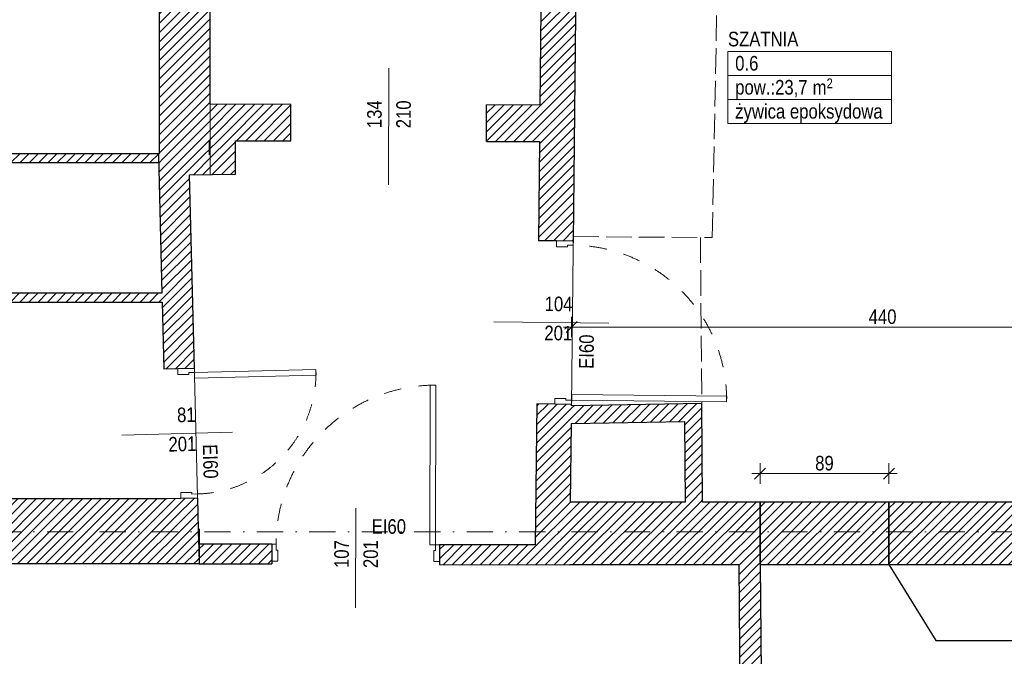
# Model space of a CAD drawing. Header units: millimetres. Extents: x 172139 to 266886, y 95607 to 138225.
# Tile 46 of 71: x 204008 to 210768, y 114518 to 118887. Entities that reach past the tile are written whole.
import ezdxf
from ezdxf.enums import TextEntityAlignment as Align

# ---------------------------------------------------------------- set-up
doc = ezdxf.new("R2010")
doc.units = ezdxf.units.MM
doc.header["$MEASUREMENT"] = 0
for name, pattern in [('Krawędzie ukryte', [225, 175, -50]), ('Kropki i Kreski', [360, 180, -90, 0, -90]), ('Przerywana', [240, 120, -120]), ('Wipeout_Contour', [1000, 0, -1000])]:
    doc.linetypes.add(name, pattern=pattern)
for name, color, linetype in [('Drzwi ArchiCAD', 7, 'Continuous'), ('Konstrukcja - Siatki mod', 7, 'Continuous'), ('KR_INW', 7, 'Continuous'), ('NAPIS_SODON', 7, 'Continuous'), ('PRZEBUDOWA_POSTAWIENIA_OPISY', 7, 'Continuous'), ('ROZBUDOWA_NOWE_DZIAŁOWE', 7, 'Continuous'), ('STREFA_NOWE_POM', 7, 'Continuous'), ('Znaczniki drzwi ArchiCADa', 7, 'Continuous')]:
    doc.layers.add(name, color=color, linetype=linetype)
for name, color, linetype, lineweight in [('Drzwi ArchiCAD_Nr_pióra__1', 7, 'Continuous', 13), ('Drzwi ArchiCAD_Nr_pióra__27', 7, 'Continuous', 25), ('KR_INW_Nr_pióra__1', 7, 'Continuous', 13), ('KR_INW_Nr_pióra__101', 252, 'Continuous', 5), ('KR_INW_Nr_pióra__27', 7, 'Continuous', 25), ('Metryczki pomieszczeń ArchiCADa_Nr_pióra__1', 7, 'Continuous', 13), ('NAPIS_SODON_Nr_pióra__121', 255, 'Continuous', 0), ('PRZEBUDOWA_POSTAWIENIA_OPISY_Nr_pióra__1', 7, 'Continuous', 13), ('ROZBUDOWA_NOWE_DZIAŁOWE_Nr_pióra__27', 7, 'Continuous', 25), ('STREFA_NOWE_POM_Nr_pióra__121', 255, 'Continuous', 0), ('Znaczniki drzwi ArchiCADa_Nr_pióra__7', 7, 'Continuous', 13)]:
    doc.layers.add(name, color=color, linetype=linetype, lineweight=lineweight)
for name, color, linetype, lineweight, true_color in [('Konstrukcja - Siatki mod_Nr_pióra__48', 7, 'Continuous', 15, 0xa80f02), ('PRZEBUDOWA_POSTAWIENIA_OPISY_Nr_pióra__4', 7, 'Continuous', 13, 0x029e21), ('ROZBUDOWA_NOWE_DZIAŁOWE_Nr_pióra__24', 7, 'Continuous', 15, 0x029e21), ('Znaczniki drzwi ArchiCADa_Nr_pióra__20', 7, 'Continuous', 13, 0xb00000)]:
    doc.layers.add(name, color=color, linetype=linetype, lineweight=lineweight, true_color=true_color)
doc.styles.add('GENERATED_STYLE_1', font='ARIALN.TTF')
doc.styles.add('GENERATED_STYLE_2', font='ARIALN.TTF')
doc.dimstyles.new('GENERATED_STYLE__1', dxfattribs={"dimtxt": 100, "dimasz": 71.25, "dimexe": 0.18, "dimexo": 0, "dimgap": 0.09, "dimtad": 1, "dimdec": 0, "dimlfac": 0.1, "dimzin": 0, "dimdsep": 46, "dimtxsty": 'GENERATED_STYLE_1', "dimblk": 'ARROWHEAD_6', "dimblk1": 'ARROWHEAD_6', "dimblk2": 'ARROWHEAD_6', "dimcen": 0.09, "dimclrd": 256, "dimclre": 256, "dimclrt": 256, "dimadec": 1, "dimazin": 0, "dimtfac": 1, "dimtdec": 4, "dimtmove": 0, "dimatfit": 3, "dimfxl": 0, "dimtolj": 1, "dimtzin": 0, "dimarcsym": 0})
doc.dimstyles.new('GENERATED_STYLE__2', dxfattribs={"dimtxt": 100, "dimasz": 71.25, "dimexe": 0.18, "dimexo": 0, "dimgap": 0.09, "dimtad": 1, "dimtih": 1, "dimtoh": 1, "dimdec": 0, "dimlfac": 0.1, "dimzin": 0, "dimdsep": 46, "dimtxsty": 'GENERATED_STYLE_1', "dimblk": 'ARROWHEAD_6', "dimblk1": 'ARROWHEAD_6', "dimblk2": 'ARROWHEAD_6', "dimcen": 0.09, "dimclrd": 256, "dimclre": 256, "dimclrt": 256, "dimadec": 1, "dimazin": 0, "dimtfac": 1, "dimtdec": 4, "dimtmove": 0, "dimatfit": 3, "dimfxl": 0, "dimtolj": 1, "dimtzin": 0, "dimarcsym": 0})
doc.dimstyles.new('GENERATED_STYLE__4', dxfattribs={"dimtxt": 0.18, "dimasz": 91.2, "dimexe": 0.18, "dimexo": 0.0625, "dimgap": 0.09, "dimtad": 0, "dimtih": 1, "dimtoh": 1, "dimdec": 4, "dimzin": 0, "dimdsep": 46, "dimcen": 0.09, "dimadec": 0, "dimazin": 0, "dimtfac": 1, "dimtdec": 4, "dimtmove": 0, "dimatfit": 3, "dimldrblk": 'ARROWHEAD_5', "dimfxl": 0, "dimtolj": 1, "dimtzin": 0, "dimarcsym": 0})
pattern_1 = [(45, (0, 0), (-31.819804, 31.819804), [])]

# ---------------------------------------------------------------- blocks, each defined once
blk = doc.blocks.new('SZATNIA_0.6_6', base_point=(209432.3, 118504.3))
at = {"layer": 'Metryczki pomieszczeń ArchiCADa_Nr_pióra__1', "linetype": 'Continuous'}
for p, q in [((208870.8, 118669), (209993.8, 118669)), ((208870.8, 118504.3), (208870.8, 118669)), ((209993.8, 118669), (209993.8, 118504.3)), ((209993.8, 118504.3), (208870.8, 118504.3)), ((208870.8, 118504.3), (209993.8, 118504.3)), ((208870.8, 118339.6), (208870.8, 118504.3)), ((209993.8, 118504.3), (209993.8, 118339.6)), ((209993.8, 118339.6), (208870.8, 118339.6)), ((208870.8, 118339.6), (209993.8, 118339.6)), ((208870.8, 118174.9), (208870.8, 118339.6)), ((209993.8, 118339.6), (209993.8, 118174.9)), ((209993.8, 118174.9), (208870.8, 118174.9))]:
    blk.add_line(p, q, dxfattribs=at)
at = {"layer": 'Metryczki pomieszczeń ArchiCADa_Nr_pióra__1'}
for tag, height, style, p in [('ROOM_NAME', 100, 'GENERATED_STYLE_2', (208870.8, 118804.2)), ('ROOM_NUMBER', 100, 'GENERATED_STYLE_1', (208920.8, 118638.2)), ('ROOM_AREA', 100, 'GENERATED_STYLE_1', (208920.8, 118473.5)), ('DUMMY_385', 100, 'GENERATED_STYLE_1', (209420.5, 118472)), ('DUMMY_386', 66.7, 'GENERATED_STYLE_1', (209548.5, 118483.8)), ('basec', 100, 'GENERATED_STYLE_1', (208920.8, 118308.4))]:
    blk.add_attdef(tag, text='', height=height, dxfattribs=dict(at, style=style)).set_placement(p, align=Align.TOP_LEFT)
blk = doc.blocks.new('Strop_2', base_point=(188316, 115154.1))
at = {"layer": 'NAPIS_SODON_Nr_pióra__121', "linetype": 'Continuous', "flags": 128}
blk.add_lwpolyline([(188316, 115154.1), (204667.3, 115154.1), (205241.5, 115154.1), (205242.2, 115154.1), (205242.2, 115394.1), (205241.5, 115154.1), (205174.5, 117823.2), (205315.4, 117824.8), (205315.4, 121145.6), (224463.2, 121145.6)], dxfattribs=at)
blk = doc.blocks.new('Ściana_9', base_point=(209110.2, 113397.6))
at = {"layer": 'KR_INW_Nr_pióra__101', "linetype": 'Continuous'}
h = blk.add_hatch(dxfattribs=at)
h.set_pattern_fill('Cegła_licówka', color=256, style=0, pattern_type=2)
h.set_pattern_definition(pattern_1)
h.paths.add_polyline_path([(209110.2, 113397.6), (209095, 115147.1), (208945, 115147.1), (208960.2, 113397.6)])
at = {"layer": 'KR_INW_Nr_pióra__27', "linetype": 'Continuous', "flags": 128}
for points in [[(208945, 115147.1), (208960.2, 113397.6)], [(209110.2, 113397.6), (209095, 115147.1)]]:
    blk.add_lwpolyline(points, dxfattribs=at)
blk = doc.blocks.new('Ściana_15', base_point=(207790.9, 115577.1))
at = {"layer": 'KR_INW_Nr_pióra__101', "linetype": 'Continuous'}
h = blk.add_hatch(dxfattribs=at)
h.set_pattern_fill('Cegła_licówka', color=256, style=0, pattern_type=2)
h.set_pattern_definition(pattern_1)
h.paths.add_polyline_path([(207786.4, 115147.1), (209091.2, 115147.1), (209091.2, 115577.1), (207790.9, 115577.1)])
at = {"layer": 'KR_INW_Nr_pióra__27', "linetype": 'Continuous', "flags": 128}
for points in [[(208577.2, 115577.1), (207790.9, 115577.1)], [(209091.2, 115577.1), (208697.2, 115577.1)], [(209091.2, 115147.1), (209091.2, 115577.1)], [(207786.4, 115147.1), (208945, 115147.1)]]:
    blk.add_lwpolyline(points, dxfattribs=at)
blk = doc.blocks.new('Drzwi 19_10')
at = {"layer": 'Drzwi ArchiCAD_Nr_pióra__1', "linetype": 'Continuous'}
for p, q in [((492, 0), (492, 1064)), ((492, 1064), (532, 1064)), ((532, 1064), (532, 0)), ((-532, 0), (-560, 0)), ((-560, 0), (-560, -115)), ((-532, -40), (-532, 0)), ((532, 0), (492, 0)), ((560, 0), (532, 0)), ((532, 0), (532, -40)), ((560, -115), (560, 0)), ((-520, -40), (-532, -40)), ((-520, -115), (-520, -40)), ((532, -40), (520, -40)), ((520, -40), (520, -115)), ((-560, -115), (-520, -115)), ((520, -115), (560, -115))]:
    blk.add_line(p, q, dxfattribs=at)
at = {"layer": 'Drzwi ArchiCAD_Nr_pióra__1', "linetype": 'Przerywana'}
blk.add_arc((532, 0), 1064, 90, 180, dxfattribs=at)
at = {"layer": 'Drzwi ArchiCAD_Nr_pióra__27', "linetype": 'Continuous'}
for p, q in [((-560, 0), (-560, -115)), ((560, 0), (560, -115))]:
    blk.add_line(p, q, dxfattribs=at)
blk = doc.blocks.new('Znacznik Wym 19_9')
at = {"layer": 'Znaczniki drzwi ArchiCADa_Nr_pióra__20', "linetype": 'Continuous'}
blk.add_line((0, 250), (0, -540), dxfattribs=at)
at = {"layer": 'Znaczniki drzwi ArchiCADa_Nr_pióra__7', "style": 'GENERATED_STYLE_1'}
for tag, rotation, p in [('AC_MarkerText_2', 90, (-17.6, -161.3)), ('AC_MarkerText_3', 90, (182.4, -161.3)), ('AC_MarkerText_5', 180, (346, 208.9))]:
    blk.add_attdef(tag, text='', height=100, rotation=rotation, dxfattribs=at).set_placement(p, align=Align.BOTTOM_LEFT)
blk = doc.blocks.new('Ściana_25', base_point=(207854.6, 121675.6))
at = {"layer": 'KR_INW_Nr_pióra__101', "linetype": 'Continuous'}
h = blk.add_hatch(dxfattribs=at)
h.set_pattern_fill('Cegła_licówka', color=256, style=0, pattern_type=2)
h.set_pattern_definition(pattern_1)
h.paths.add_polyline_path([(207609, 121145.6), (207569.6, 117369.8), (207694.6, 117368.5), (207809.6, 117367.3), (207849, 121145.6)])
h = blk.add_hatch(dxfattribs=at)
h.set_pattern_fill('Cegła_licówka', color=256, style=0, pattern_type=2)
h.set_pattern_definition(pattern_1)
h.paths.add_polyline_path([(207557.9, 116249.9), (207547.8, 115282.2), (207786.4, 115146.6), (207797.9, 116247.4), (207682.9, 116248.6)])
at = {"layer": 'KR_INW_Nr_pióra__27', "linetype": 'Continuous'}
for p, q in [((207694.6, 117368.5), (207569.6, 117369.8)), ((207809.6, 117367.3), (207694.6, 117368.5)), ((207682.9, 116248.6), (207557.9, 116249.9)), ((207797.9, 116247.4), (207682.9, 116248.6))]:
    blk.add_line(p, q, dxfattribs=at)
at = {"layer": 'KR_INW_Nr_pióra__27', "linetype": 'Continuous', "flags": 128}
for points in [[(207609, 121145.6), (207579.3, 118300.8)], [(207809.6, 117367.3), (207849, 121145.6)], [(207576.7, 118050.8), (207569.6, 117369.8)], [(207557.9, 116249.9), (207547.8, 115282.2)], [(207797.8, 116236.5), (207797.9, 116247.4)], [(207790.9, 115577.1), (207796.5, 116116.5)], [(207786.4, 115146.6), (207786.4, 115147.1)]]:
    blk.add_lwpolyline(points, dxfattribs=at)
at = {"layer": 'Drzwi ArchiCAD', "linetype": 'Continuous', "zscale": 1000, "rotation": 269.4014883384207}
blk.add_blockref('Drzwi 19_10', (207803.7, 116807.3), dxfattribs=at)
at = {"layer": 'Znaczniki drzwi ArchiCADa', "color": 14, "lineweight": 13, "true_color": 0xb00000}
ref = blk.add_blockref('Znacznik Wym 19_9', (207803.7, 116807.3), dxfattribs=dict(at, rotation=269.4014883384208))
ref.add_attrib('AC_MarkerText_2', '104', dxfattribs={"layer": 'Znaczniki drzwi ArchiCADa_Nr_pióra__7', "color": 7, "height": 100, "rotation": 359.40149, "style": 'GENERATED_STYLE_1'}).set_placement((207611.9, 116857.6), align=Align.BOTTOM_LEFT)
ref.add_attrib('AC_MarkerText_3', '201', dxfattribs={"layer": 'Znaczniki drzwi ArchiCADa_Nr_pióra__7', "color": 7, "height": 100, "rotation": 359.40149, "style": 'GENERATED_STYLE_1'}).set_placement((207609.8, 116657.7), align=Align.BOTTOM_LEFT)
ref.add_attrib('AC_MarkerText_5', 'EI60', dxfattribs={"layer": 'Znaczniki drzwi ArchiCADa_Nr_pióra__7', "color": 7, "height": 100, "rotation": 89.40149, "style": 'GENERATED_STYLE_1'}).set_placement((207978.4, 116490.2), align=Align.BOTTOM_LEFT)
blk = doc.blocks.new('Ściana_26', base_point=(207797.8, 116236.5))
at = {"layer": 'KR_INW_Nr_pióra__101', "linetype": 'Continuous'}
h = blk.add_hatch(dxfattribs=at)
h.set_pattern_fill('Cegła_licówka', color=256, style=0, pattern_type=2)
h.set_pattern_definition(pattern_1)
h.paths.add_polyline_path([(207796.5, 116116.5), (208572.7, 116129.9), (208691.7, 116252), (207797.8, 116236.5)])
at = {"layer": 'KR_INW_Nr_pióra__27', "linetype": 'Continuous', "flags": 128}
for points in [[(208691.7, 116252), (207797.8, 116236.5)], [(207796.5, 116116.5), (208572.7, 116129.9)]]:
    blk.add_lwpolyline(points, dxfattribs=at)
blk = doc.blocks.new('Ściana_27', base_point=(208691.7, 116252))
at = {"layer": 'KR_INW_Nr_pióra__101', "linetype": 'Continuous'}
h = blk.add_hatch(dxfattribs=at)
h.set_pattern_fill('Cegła_licówka', color=256, style=0, pattern_type=2)
h.set_pattern_definition(pattern_1)
h.paths.add_polyline_path([(208572.7, 116129.9), (208577.2, 115577.1), (208697.2, 115577.1), (208691.7, 116252)])
at = {"layer": 'KR_INW_Nr_pióra__27', "linetype": 'Continuous', "flags": 128}
for points in [[(208697.2, 115577.1), (208691.7, 116252)], [(208572.7, 116129.9), (208577.2, 115577.1)]]:
    blk.add_lwpolyline(points, dxfattribs=at)
blk = doc.blocks.new('Drzwi 19_17')
at = {"layer": 'Drzwi ArchiCAD_Nr_pióra__1', "linetype": 'Continuous'}
for p, q in [((507.7, 0), (507.7, 1095.3)), ((507.7, 1095.3), (547.7, 1095.3)), ((547.7, 1095.3), (547.7, 0)), ((-547.7, 0), (-575.7, 0)), ((-575.7, 0), (-575.7, -115)), ((-547.7, -40), (-547.7, 0)), ((547.7, 0), (507.7, 0)), ((575.7, 0), (547.7, 0)), ((547.7, 0), (547.7, -40)), ((575.7, -115), (575.7, 0)), ((-535.7, -40), (-547.7, -40)), ((-535.7, -115), (-535.7, -40)), ((547.7, -40), (535.7, -40)), ((535.7, -40), (535.7, -115)), ((-575.7, -115), (-535.7, -115)), ((535.7, -115), (575.7, -115))]:
    blk.add_line(p, q, dxfattribs=at)
at = {"layer": 'Drzwi ArchiCAD_Nr_pióra__1', "linetype": 'Przerywana'}
blk.add_arc((547.7, 0), 1095.3, 90, 180, dxfattribs=at)
at = {"layer": 'Drzwi ArchiCAD_Nr_pióra__27', "linetype": 'Continuous'}
for p, q in [((-575.7, 0), (-575.7, -115)), ((575.7, 0), (575.7, -115))]:
    blk.add_line(p, q, dxfattribs=at)
blk = doc.blocks.new('Znacznik Wym 19_10')
at = {"layer": 'Znaczniki drzwi ArchiCADa_Nr_pióra__20', "linetype": 'Continuous'}
blk.add_line((0, -385), (0, 300), dxfattribs=at)
at = {"layer": 'Znaczniki drzwi ArchiCADa_Nr_pióra__7', "style": 'GENERATED_STYLE_1'}
for tag, rotation, p in [('AC_MarkerText_3', 270, (-182.4, 87.7)), ('AC_MarkerText_2', 270, (17.6, 87.7)), ('AC_MarkerText_5', 180, (-108.8, -117.9))]:
    blk.add_attdef(tag, text='', height=100, rotation=rotation, dxfattribs=at).set_placement(p, align=Align.BOTTOM_LEFT)
blk = doc.blocks.new('Ściana_37', base_point=(207787.8, 115281.6))
at = {"layer": 'KR_INW_Nr_pióra__101', "linetype": 'Continuous'}
h = blk.add_hatch(dxfattribs=at)
h.set_pattern_fill('Cegła_licówka', color=256, style=0, pattern_type=2)
h.set_pattern_definition(pattern_1)
h.paths.add_polyline_path([(205238.1, 115288.1), (205241.5, 115153.1), (205739.9, 115151.8), (205740, 115171.8), (205740.3, 115286.8)])
h = blk.add_hatch(dxfattribs=at)
h.set_pattern_fill('Cegła_licówka', color=256, style=0, pattern_type=2)
h.set_pattern_definition(pattern_1)
h.paths.add_polyline_path([(206891.3, 115148.8), (207786.4, 115146.6), (207547.8, 115282.2), (206891.6, 115283.8), (206891.3, 115168.8)])
at = {"layer": 'KR_INW_Nr_pióra__27', "linetype": 'Continuous'}
for p, q in [((205740.3, 115286.8), (205740, 115171.8)), ((206891.6, 115283.8), (206891.3, 115168.8)), ((205740, 115171.8), (205739.9, 115151.8)), ((206891.3, 115168.8), (206891.3, 115148.8))]:
    blk.add_line(p, q, dxfattribs=at)
at = {"layer": 'KR_INW_Nr_pióra__27', "linetype": 'Continuous', "flags": 128}
for points in [[(205740.3, 115286.8), (205238.1, 115288.1)], [(207547.8, 115282.2), (206891.6, 115283.8)], [(205241.5, 115153.1), (205739.9, 115151.8)], [(206891.3, 115148.8), (207786.4, 115146.6)]]:
    blk.add_lwpolyline(points, dxfattribs=at)
at = {"layer": 'Drzwi ArchiCAD', "linetype": 'Continuous', "zscale": 1000, "rotation": 359.853664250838}
blk.add_blockref('Drzwi 19_17', (206315.9, 115285.3), dxfattribs=at)
at = {"layer": 'Znaczniki drzwi ArchiCADa', "color": 14, "lineweight": 13, "true_color": 0xb00000}
ref = blk.add_blockref('Znacznik Wym 19_10', (206315.6, 115150.3), dxfattribs=dict(at, rotation=179.853664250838))
ref.add_attrib('AC_MarkerText_2', '107', dxfattribs={"layer": 'Znaczniki drzwi ArchiCADa_Nr_pióra__7', "color": 7, "height": 100, "rotation": 89.85366, "style": 'GENERATED_STYLE_1'}).set_placement((206297.8, 115124), align=Align.BOTTOM_LEFT)
ref.add_attrib('AC_MarkerText_3', '201', dxfattribs={"layer": 'Znaczniki drzwi ArchiCADa_Nr_pióra__7', "color": 7, "height": 100, "rotation": 89.85366, "style": 'GENERATED_STYLE_1'}).set_placement((206497.8, 115123.5), align=Align.BOTTOM_LEFT)
ref.add_attrib('AC_MarkerText_5', 'EI60', dxfattribs={"layer": 'Znaczniki drzwi ArchiCADa_Nr_pióra__7', "color": 7, "height": 100, "rotation": 359.85366, "style": 'GENERATED_STYLE_1'}).set_placement((206424.8, 115329.3), align=Align.BOTTOM_LEFT)
blk = doc.blocks.new('Drzwi 19_18')
at = {"layer": 'Drzwi ArchiCAD_Nr_pióra__1', "linetype": 'Continuous'}
for p, q in [((377, 0), (377, 834)), ((377, 834), (417, 834)), ((417, 834), (417, 0)), ((-417, 0), (-445, 0)), ((-445, 0), (-445, -115)), ((-417, -40), (-417, 0)), ((417, 0), (377, 0)), ((445, 0), (417, 0)), ((417, 0), (417, -40)), ((445, -115), (445, 0)), ((-405, -40), (-417, -40)), ((-405, -115), (-405, -40)), ((417, -40), (405, -40)), ((405, -40), (405, -115)), ((-445, -115), (-405, -115)), ((405, -115), (445, -115))]:
    blk.add_line(p, q, dxfattribs=at)
at = {"layer": 'Drzwi ArchiCAD_Nr_pióra__1', "linetype": 'Przerywana'}
blk.add_arc((417, 0), 834, 90, 180, dxfattribs=at)
at = {"layer": 'Drzwi ArchiCAD_Nr_pióra__27', "linetype": 'Continuous'}
for p, q in [((-445, 0), (-445, -115)), ((445, 0), (445, -115))]:
    blk.add_line(p, q, dxfattribs=at)
blk = doc.blocks.new('Znacznik Wym 19_11')
at = {"layer": 'Znaczniki drzwi ArchiCADa_Nr_pióra__20', "linetype": 'Continuous'}
blk.add_line((0, -460), (0, 300), dxfattribs=at)
at = {"layer": 'Znaczniki drzwi ArchiCADa_Nr_pióra__7', "style": 'GENERATED_STYLE_1'}
for tag, rotation, p in [('AC_MarkerText_3', 270, (-182.4, 12.7)), ('AC_MarkerText_2', 270, (17.6, -51.3)), ('AC_MarkerText_5', 180, (-108.8, -192.9))]:
    blk.add_attdef(tag, text='', height=100, rotation=rotation, dxfattribs=at).set_placement(p, align=Align.BOTTOM_LEFT)
blk = doc.blocks.new('Ściana_38', base_point=(205241.5, 115154.1))
at = {"layer": 'KR_INW_Nr_pióra__101', "linetype": 'Continuous'}
h = blk.add_hatch(dxfattribs=at)
h.set_pattern_fill('Cegła_licówka', color=256, style=0, pattern_type=2)
h.set_pattern_definition(pattern_1)
h.paths.add_polyline_path([(204961.2, 117955.8), (204998, 116488.8), (205092.9, 116491.2), (205207.9, 116494.1), (205174.5, 117823.2)])
h = blk.add_hatch(dxfattribs=at)
h.set_pattern_fill('Cegła_licówka', color=256, style=0, pattern_type=2)
h.set_pattern_definition(pattern_1)
h.paths.add_polyline_path([(205020.3, 115599.1), (205241.5, 115154.1), (205230.2, 115604.4), (205115.2, 115601.5)])
at = {"layer": 'KR_INW_Nr_pióra__27', "linetype": 'Continuous'}
for p, q in [((205092.9, 116491.2), (204998, 116488.8)), ((205207.9, 116494.1), (205092.9, 116491.2)), ((205115.2, 115601.5), (205020.3, 115599.1)), ((205230.2, 115604.4), (205115.2, 115601.5))]:
    blk.add_line(p, q, dxfattribs=at)
at = {"layer": 'KR_INW_Nr_pióra__27', "linetype": 'Continuous', "flags": 128}
for points in [[(204961.2, 117955.8), (204984.9, 117009.3)], [(205207.9, 116494.1), (205174.5, 117823.2)], [(204986.4, 116949.3), (204998, 116488.8)], [(205238.1, 115288.1), (205230.2, 115604.4)]]:
    blk.add_lwpolyline(points, dxfattribs=at)
at = {"layer": 'Drzwi ArchiCAD', "linetype": 'Continuous', "xscale": -1, "zscale": 1000, "rotation": 271.4370552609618}
blk.add_blockref('Drzwi 19_18', (205219, 116049.2), dxfattribs=at)
at = {"layer": 'Znaczniki drzwi ArchiCADa', "color": 14, "lineweight": 13, "true_color": 0xb00000}
ref = blk.add_blockref('Znacznik Wym 19_11', (205009.1, 116044), dxfattribs=dict(at, rotation=91.43705526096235))
ref.add_attrib('AC_MarkerText_2', '81', dxfattribs={"layer": 'Znaczniki drzwi ArchiCADa_Nr_pióra__7', "color": 7, "height": 100, "rotation": 1.43706, "style": 'GENERATED_STYLE_1'}).set_placement((205090.6, 116094.3), align=Align.BOTTOM_LEFT)
ref.add_attrib('AC_MarkerText_3', '201', dxfattribs={"layer": 'Znaczniki drzwi ArchiCADa_Nr_pióra__7', "color": 7, "height": 100, "rotation": 1.43706, "style": 'GENERATED_STYLE_1'}).set_placement((205031.7, 115892.8), align=Align.BOTTOM_LEFT)
ref.add_attrib('AC_MarkerText_5', 'EI60', dxfattribs={"layer": 'Znaczniki drzwi ArchiCADa_Nr_pióra__7', "color": 7, "height": 100, "rotation": 271.43706, "style": 'GENERATED_STYLE_1'}).set_placement((205235.3, 115971.5), align=Align.BOTTOM_LEFT)
blk = doc.blocks.new('Ściana_39', base_point=(205174.5, 117823.2))
at = {"layer": 'KR_INW_Nr_pióra__101', "linetype": 'Continuous'}
h = blk.add_hatch(dxfattribs=at)
h.set_pattern_fill('Cegła_licówka', color=256, style=0, pattern_type=2)
h.set_pattern_definition(pattern_1)
h.paths.add_polyline_path([(205174.5, 117823.2), (205488.8, 117826.7), (205309.6, 117959.7), (204961.2, 117955.8)])
at = {"layer": 'KR_INW_Nr_pióra__27', "linetype": 'Continuous', "flags": 128}
for points in [[(204965.4, 117955.8), (204961.2, 117955.8)], [(205174.5, 117823.2), (205488.8, 117826.7)]]:
    blk.add_lwpolyline(points, dxfattribs=at)
blk = doc.blocks.new('Ściana_40', base_point=(205488.8, 117826.7))
at = {"layer": 'KR_INW_Nr_pióra__101', "linetype": 'Continuous'}
h = blk.add_hatch(dxfattribs=at)
h.set_pattern_fill('Cegła_licówka', color=256, style=0, pattern_type=2)
h.set_pattern_definition(pattern_1)
h.paths.add_polyline_path([(205488.8, 117826.7), (205490.2, 118056.6), (205310.2, 118057.1), (205309.6, 117959.7)])
at = {"layer": 'KR_INW_Nr_pióra__27', "linetype": 'Continuous', "flags": 128}
for points in [[(205310.2, 118057.1), (205309.6, 117959.7)], [(205315.4, 118057.1), (205310.2, 118057.1)], [(205488.8, 117826.7), (205490.2, 118056.6)]]:
    blk.add_lwpolyline(points, dxfattribs=at)
blk = doc.blocks.new('Znacznik Wym 19_17')
at = {"layer": 'Znaczniki drzwi ArchiCADa_Nr_pióra__20', "linetype": 'Continuous'}
blk.add_line((0, 250), (0, -550), dxfattribs=at)
at = {"layer": 'Znaczniki drzwi ArchiCADa_Nr_pióra__7', "style": 'GENERATED_STYLE_1'}
for tag, p in [('AC_MarkerText_2', (-17.6, -161.4)), ('AC_MarkerText_3', (182.4, -161.3))]:
    blk.add_attdef(tag, text='', height=100, rotation=90, dxfattribs=at).set_placement(p, align=Align.BOTTOM_LEFT)
blk = doc.blocks.new('Ściana_41', base_point=(205315.4, 118057.1))
at = {"layer": 'KR_INW_Nr_pióra__101', "linetype": 'Continuous'}
h = blk.add_hatch(dxfattribs=at)
h.set_pattern_fill('Cegła_licówka', color=256, style=0, pattern_type=2)
h.set_pattern_definition(pattern_1)
h.paths.add_polyline_path([(205315.4, 118057.1), (205869.3, 118055.5), (205870, 118305.5), (205315.4, 118307.1)])
h = blk.add_hatch(dxfattribs=at)
h.set_pattern_fill('Cegła_licówka', color=256, style=0, pattern_type=2)
h.set_pattern_definition(pattern_1)
h.paths.add_polyline_path([(207212.3, 118051.8), (207576.7, 118050.8), (207579.3, 118300.8), (207213, 118301.8)])
at = {"layer": 'KR_INW_Nr_pióra__27', "linetype": 'Continuous'}
for p, q in [((205869.3, 118055.5), (205870, 118305.5)), ((207212.3, 118051.8), (207213, 118301.8))]:
    blk.add_line(p, q, dxfattribs=at)
at = {"layer": 'KR_INW_Nr_pióra__27', "linetype": 'Continuous', "flags": 128}
for points in [[(205870, 118305.5), (205315.4, 118307.1)], [(207579.3, 118300.8), (207213, 118301.8)], [(205490.2, 118056.6), (205869.3, 118055.5)], [(207212.3, 118051.8), (207576.7, 118050.8)]]:
    blk.add_lwpolyline(points, dxfattribs=at)
at = {"layer": 'Znaczniki drzwi ArchiCADa', "color": 14, "lineweight": 13, "true_color": 0xb00000}
ref = blk.add_blockref('Znacznik Wym 19_17', (206541.5, 118303.7), dxfattribs=dict(at, rotation=359.8417408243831))
ref.add_attrib('AC_MarkerText_2', '134', dxfattribs={"layer": 'Znaczniki drzwi ArchiCADa_Nr_pióra__7', "color": 7, "height": 100, "rotation": 89.84174, "style": 'GENERATED_STYLE_1'}).set_placement((206523.3, 118142.3), align=Align.BOTTOM_LEFT)
ref.add_attrib('AC_MarkerText_3', '210', dxfattribs={"layer": 'Znaczniki drzwi ArchiCADa_Nr_pióra__7', "color": 7, "height": 100, "rotation": 89.84174, "style": 'GENERATED_STYLE_1'}).set_placement((206723.3, 118141.8), align=Align.BOTTOM_LEFT)
blk = doc.blocks.new('Ściana_42', base_point=(205315.4, 117824.8))
at = {"layer": 'KR_INW_Nr_pióra__101', "linetype": 'Continuous'}
h = blk.add_hatch(dxfattribs=at)
h.set_pattern_fill('Cegła_licówka', color=256, style=0, pattern_type=2)
h.set_pattern_definition(pattern_1)
h.paths.add_polyline_path([(205315.4, 117959.8), (205315.4, 121145.6), (204965.4, 121145.6), (204965.4, 117955.8)])
at = {"layer": 'KR_INW_Nr_pióra__27', "linetype": 'Continuous', "flags": 128}
for points in [[(204965.4, 121145.6), (204965.4, 117967.4)], [(205315.4, 118307.1), (205315.4, 121145.6)], [(205315.4, 117959.8), (205315.4, 118057.1)]]:
    blk.add_lwpolyline(points, dxfattribs=at)
blk = doc.blocks.new('Ściana_43', base_point=(205241.5, 115154.1))
at = {"layer": 'KR_INW_Nr_pióra__101', "linetype": 'Continuous'}
h = blk.add_hatch(dxfattribs=at)
h.set_pattern_fill('Cegła_licówka', color=256, style=0, pattern_type=2)
h.set_pattern_definition(pattern_1)
h.paths.add_polyline_path([(201698.7, 115599.1), (201698.7, 115299.1), (201698.7, 115184.1), (201698.7, 115154.1), (205241.5, 115154.1), (205020.3, 115599.1)])
at = {"layer": 'KR_INW_Nr_pióra__27', "linetype": 'Continuous', "flags": 128}
for points in [[(205020.3, 115599.1), (203330.3, 115599.1)], [(201698.7, 115154.1), (205241.5, 115154.1)]]:
    blk.add_lwpolyline(points, dxfattribs=at)
blk = doc.blocks.new('Ściana_111', base_point=(202057.9, 117967.4))
at = {"layer": 'KR_INW_Nr_pióra__101', "linetype": 'Continuous'}
h = blk.add_hatch(dxfattribs=at)
h.set_pattern_fill('Cegła_licówka', color=256, style=0, pattern_type=2)
h.set_pattern_definition(pattern_1)
h.paths.add_polyline_path([(202117.9, 117907.4), (204965.4, 117907.4), (204965.4, 117967.4), (202057.9, 117967.4)])
at = {"layer": 'KR_INW_Nr_pióra__27', "linetype": 'Continuous', "flags": 128}
for points in [[(204965.4, 117967.4), (202057.9, 117967.4)], [(202117.9, 117907.4), (204965.4, 117907.4)]]:
    blk.add_lwpolyline(points, dxfattribs=at)
blk = doc.blocks.new('Ściana_112', base_point=(202057.9, 117009.3))
at = {"layer": 'KR_INW_Nr_pióra__101', "linetype": 'Continuous'}
h = blk.add_hatch(dxfattribs=at)
h.set_pattern_fill('Cegła_licówka', color=256, style=0, pattern_type=2)
h.set_pattern_definition(pattern_1)
h.paths.add_polyline_path([(202117.9, 116949.3), (204986.4, 116949.3), (204984.9, 117009.3), (202117.9, 117009.3)])
at = {"layer": 'KR_INW_Nr_pióra__27', "linetype": 'Continuous', "flags": 128}
for points in [[(204984.9, 117009.3), (202117.9, 117009.3)], [(202117.9, 116949.3), (203214.7, 116949.3)], [(203330.3, 116949.3), (204986.4, 116949.3)]]:
    blk.add_lwpolyline(points, dxfattribs=at)
blk = doc.blocks.new('Ściana_126', base_point=(209091.2, 115577.1))
at = {"layer": 'ROZBUDOWA_NOWE_DZIAŁOWE_Nr_pióra__24', "linetype": 'Continuous'}
h = blk.add_hatch(dxfattribs=at)
h.set_pattern_fill('Cegła_licówka', color=256, style=0, pattern_type=2)
h.set_pattern_definition(pattern_1)
h.paths.add_polyline_path([(209091.2, 115147.1), (209976.4, 115147.1), (209976.4, 115577.1), (209091.2, 115577.1)])
at = {"layer": 'ROZBUDOWA_NOWE_DZIAŁOWE_Nr_pióra__27', "linetype": 'Continuous', "flags": 128}
for points in [[(209976.4, 115577.1), (209091.2, 115577.1)], [(209091.2, 115577.1), (209091.2, 115147.1)], [(209976.4, 115147.1), (209976.4, 115577.1)], [(209091.2, 115147.1), (209976.4, 115147.1)]]:
    blk.add_lwpolyline(points, dxfattribs=at)
blk = doc.blocks.new('Ściana_127', base_point=(209976.4, 115577.1))
at = {"layer": 'KR_INW_Nr_pióra__101', "linetype": 'Continuous'}
h = blk.add_hatch(dxfattribs=at)
h.set_pattern_fill('Cegła_licówka', color=256, style=0, pattern_type=2)
h.set_pattern_definition(pattern_1)
h.paths.add_polyline_path([(209976.4, 115147.1), (212299.9, 115147.1), (212100.3, 115577.1), (209976.4, 115577.1)])
at = {"layer": 'KR_INW_Nr_pióra__27', "linetype": 'Continuous', "flags": 128}
for points in [[(211746.9, 115577.1), (209976.4, 115577.1)], [(209976.4, 115577.1), (209976.4, 115147.1)], [(212100.3, 115577.1), (211846.9, 115577.1)], [(209976.4, 115147.1), (212299.9, 115147.1)]]:
    blk.add_lwpolyline(points, dxfattribs=at)
blk = doc.blocks.new('*D512')
at = {"layer": 'PRZEBUDOWA_POSTAWIENIA_OPISY_Nr_pióra__4', "linetype": 'Continuous'}
for p, q in [((207835.3, 116815.1), (207760.3, 116740.1)), ((207797.8, 116707.3), (207797.8, 116847.9)), ((212234, 116815.1), (212159, 116740.1)), ((212196.5, 116707.3), (212196.5, 116847.9)), ((207741.5, 116777.6), (207797.8, 116777.6)), ((207797.8, 116777.6), (212196.5, 116777.6))]:
    blk.add_line(p, q, dxfattribs=at)
at = {"color": 254, "linetype": 'Wipeout_Contour', "lineweight": 0, "ltscale": 961043.516142}
blk.add_wipeout([(209837.1, 116797.6), (210029.1, 116797.6), (210029.1, 116897.6), (209837.1, 116897.6)], dxfattribs=at).dxf.layer = 'PRZEBUDOWA_POSTAWIENIA_OPISY'
at = {"color": 254, "linetype": 'Wipeout_Contour', "lineweight": 0, "ltscale": 968608.547161}
blk.add_wipeout([(212031, 116797.6), (212159, 116797.6), (212159, 116897.6), (212031, 116897.6)], dxfattribs=at).dxf.layer = 'PRZEBUDOWA_POSTAWIENIA_OPISY'
at = {"layer": 'PRZEBUDOWA_POSTAWIENIA_OPISY_Nr_pióra__4', "char_height": 100, "attachment_point": 7, "style": 'GENERATED_STYLE_1'}
for s, insert in [('\\A1;{\\fArial Narrow|b0|i0|c238|p34;440}', (209837.1, 116797.6)), ('\\A1;{\\fArial Narrow|b0|i0|c238|p34;12}', (212031, 116797.6))]:
    blk.add_mtext(s, dxfattribs=dict(at, insert=insert))
blk = doc.blocks.new('ARROWHEAD_6')
at = {"color": 0, "linetype": 'Continuous', "lineweight": 0}
for p, q in [((0, 0), (-1, 0)), ((-0.5, -0.5), (0.5, 0.5))]:
    blk.add_line(p, q, dxfattribs=at)
blk = doc.blocks.new('*D533')
at = {"layer": 'PRZEBUDOWA_POSTAWIENIA_OPISY_Nr_pióra__4', "linetype": 'Continuous'}
for p, q in [((222205.7, 121145.6), (222065.1, 121145.6)), ((222172.9, 121108.1), (222097.9, 121183.1)), ((222135.4, 121145.6), (222135.4, 121201.8)), ((222135.4, 117921.9), (222135.4, 121145.6)), ((222205.7, 117921.9), (222065.1, 117921.9)), ((222097.9, 117959.4), (222172.9, 117884.4))]:
    blk.add_line(p, q, dxfattribs=at)
at = {"color": 254, "linetype": 'Wipeout_Contour', "lineweight": 0, "ltscale": 1008772.322476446}
blk.add_wipeout([(222115.4, 119437.7), (222115.4, 119629.7), (222015.4, 119629.7), (222015.4, 119437.7)], dxfattribs=at).dxf.layer = 'PRZEBUDOWA_POSTAWIENIA_OPISY'
at = {"layer": 'PRZEBUDOWA_POSTAWIENIA_OPISY_Nr_pióra__4', "insert": (222115.4, 119437.7), "char_height": 100, "attachment_point": 7, "rotation": 90, "style": 'GENERATED_STYLE_1'}
blk.add_mtext('\\A1;{\\fArial Narrow|b0|i0|c238|p34;322}', dxfattribs=at)
blk = doc.blocks.new('*D534')
at = {"layer": 'PRZEBUDOWA_POSTAWIENIA_OPISY_Nr_pióra__4', "linetype": 'Continuous'}
for p, q in [((209128.7, 115809.9), (209053.7, 115734.9)), ((209091.2, 115702), (209091.2, 115842.7)), ((209938.9, 115734.9), (210013.9, 115809.9)), ((209976.4, 115702), (209976.4, 115842.7)), ((209035, 115772.4), (209091.2, 115772.4)), ((209091.2, 115772.4), (209976.4, 115772.4)), ((209976.4, 115772.4), (210032.6, 115772.4))]:
    blk.add_line(p, q, dxfattribs=at)
at = {"color": 254, "linetype": 'Wipeout_Contour', "lineweight": 0, "ltscale": 957696.131549}
blk.add_wipeout([(209469.8, 115792.4), (209597.8, 115792.4), (209597.8, 115892.4), (209469.8, 115892.4)], dxfattribs=at).dxf.layer = 'PRZEBUDOWA_POSTAWIENIA_OPISY'
at = {"layer": 'PRZEBUDOWA_POSTAWIENIA_OPISY_Nr_pióra__4', "insert": (209469.8, 115792.4), "char_height": 100, "attachment_point": 7, "style": 'GENERATED_STYLE_1'}
blk.add_mtext('\\A1;{\\fArial Narrow|b0|i0|c238|p34;89}', dxfattribs=at)
blk = doc.blocks.new('ARROWHEAD_5')
at = {"color": 0, "linetype": 'Continuous', "lineweight": 0}
blk.add_line((0, 0), (-1, 0), dxfattribs=at)
blk.add_solid([(-1, 0.2679), (0, 0), (-1, -0.2679), (-1, 0.2679)], dxfattribs=at)
blk = doc.blocks.new('Standardowy znacznik siatki_10')
at = {"layer": 'Konstrukcja - Siatki mod_Nr_pióra__48', "linetype": 'Kropki i Kreski'}
blk.add_line((1000, 0), (72912, 0), dxfattribs=at)

msp = doc.modelspace()

# ---------------------------------------------------------------- linework, layer by layer
at = {"layer": 'KR_INW_Nr_pióra__1', "linetype": 'Krawędzie ukryte'}
for p, q in [((208763.5, 117391.9), (208837, 121145.6)), ((207810, 117398.2), (208763.5, 117391.9))]:
    msp.add_line(p, q, dxfattribs=at)
at = {"layer": 'STREFA_NOWE_POM_Nr_pióra__121', "linetype": 'Continuous', "flags": 128}
for points in [[(207849, 121145.6), (207797.8, 116236.5), (208691.7, 116252), (208697.2, 115577.1), (209091.2, 115577.1), (209976.4, 115577.1), (211746.9, 115577.1), (211743.7, 115852.7), (212106.6, 115831.2), (212196.5, 115829), (212196.5, 121145.6), (209091.2, 121145.6), (208837, 121145.6)], [(214351, 115146.8), (214176.7, 115146.8), (212299.9, 115146.8), (212299.9, 115147.1), (209976.4, 115147.1), (209095, 115147.1), (209110.2, 113397.6), (209438.1, 113397.6), (210318.1, 113397.6), (215750.3, 113397.6), (215750.3, 115146.8), (215056.7, 115146.8)]]:
    msp.add_lwpolyline(points, close=True, dxfattribs=at)

# ---------------------------------------------------------------- block references
at = {"layer": 'Konstrukcja - Siatki mod', "color": 8, "linetype": 'Continuous', "lineweight": 13, "zscale": 1000}
msp.add_blockref('Standardowy znacznik siatki_10', (177989.3, 115372.2), dxfattribs=at)
at = {"layer": 'KR_INW'}
for name, p in [('Ściana_42', (205315.4, 117824.8)), ('Ściana_25', (207854.6, 121675.6)), ('Ściana_41', (205315.4, 118057.1)), ('Ściana_40', (205488.8, 117826.7)), ('Ściana_111', (202057.9, 117967.4)), ('Ściana_38', (205241.5, 115154.1)), ('Ściana_39', (205174.5, 117823.2)), ('Ściana_112', (202057.9, 117009.3)), ('Ściana_37', (207787.8, 115281.6)), ('Ściana_43', (205241.5, 115154.1)), ('Ściana_26', (207797.8, 116236.5)), ('Ściana_27', (208691.7, 116252)), ('Ściana_15', (207790.9, 115577.1)), ('Ściana_127', (209976.4, 115577.1)), ('Ściana_9', (209110.2, 113397.6))]:
    msp.add_blockref(name, p, dxfattribs=at)
at = {"layer": 'NAPIS_SODON', "color": 255, "linetype": 'Continuous', "lineweight": 0}
msp.add_blockref('Strop_2', (188316, 115154.1), dxfattribs=at)
at = {"layer": 'ROZBUDOWA_NOWE_DZIAŁOWE'}
msp.add_blockref('Ściana_126', (209091.2, 115577.1), dxfattribs=at)
at = {"layer": 'STREFA_NOWE_POM', "linetype": 'Continuous'}
ref = msp.add_blockref('SZATNIA_0.6_6', (209432.3, 118504.3), dxfattribs=at)
ref.add_attrib('ROOM_NAME', 'SZATNIA', dxfattribs={"layer": 'Metryczki pomieszczeń ArchiCADa_Nr_pióra__1', "color": 7, "height": 100, "style": 'GENERATED_STYLE_2'}).set_placement((208870.8, 118804.2), align=Align.TOP_LEFT)
ref.add_attrib('ROOM_NUMBER', '0.6', dxfattribs={"layer": 'Metryczki pomieszczeń ArchiCADa_Nr_pióra__1', "color": 7, "height": 100, "style": 'GENERATED_STYLE_1'}).set_placement((208920.8, 118638.2), align=Align.TOP_LEFT)
ref.add_attrib('ROOM_AREA', 'pow.:23,7', dxfattribs={"layer": 'Metryczki pomieszczeń ArchiCADa_Nr_pióra__1', "color": 7, "height": 100, "style": 'GENERATED_STYLE_1'}).set_placement((208920.8, 118473.5), align=Align.TOP_LEFT)
ref.add_attrib('basec', 'żywica epoksydowa', dxfattribs={"layer": 'Metryczki pomieszczeń ArchiCADa_Nr_pióra__1', "color": 7, "height": 100, "style": 'GENERATED_STYLE_1'}).set_placement((208920.8, 118308.4), align=Align.TOP_LEFT)
ref.add_attrib('DUMMY_385', ' m', dxfattribs={"layer": 'Metryczki pomieszczeń ArchiCADa_Nr_pióra__1', "color": 7, "height": 100, "style": 'GENERATED_STYLE_1'}).set_placement((209420.5, 118472), align=Align.TOP_LEFT)
ref.add_attrib('DUMMY_386', '2', dxfattribs={"layer": 'Metryczki pomieszczeń ArchiCADa_Nr_pióra__1', "color": 7, "height": 66.7, "style": 'GENERATED_STYLE_1'}).set_placement((209548.5, 118483.8), align=Align.TOP_LEFT)

# ---------------------------------------------------------------- leaders
at = {"layer": 'PRZEBUDOWA_POSTAWIENIA_OPISY_Nr_pióra__1', "linetype": 'Continuous', "annotation_type": 0, "has_hookline": 1, "hookline_direction": 0, "text_width": 2455.3}
msp.add_leader([(209976.4, 115147.1), (210297.2, 114626.4), (210833.1, 114626.4)], dimstyle='GENERATED_STYLE__4', dxfattribs=at)

# ---------------------------------------------------------------- next in the draw order: dimensions: what is measured, and where the dimension line sits
at = {"layer": 'PRZEBUDOWA_POSTAWIENIA_OPISY', "color": 104, "linetype": 'Continuous', "lineweight": 13, "true_color": 0x029e21}
for base, p1, p2, picture, middle in [((212196.5, 116777.6), (207797.8, 116236.5), (212196.5, 117921.9), '*D512', (209951, 116847.6)), ((209976.4, 115772.4), (209091.2, 115577.1), (209976.4, 115577.1), '*D534', (209545.7, 115842.4))]:
    dim = msp.add_linear_dim(base=base, p1=p1, p2=p2, dimstyle='GENERATED_STYLE__2', dxfattribs=at)
    dim.commit()
    dim.dimension.update_dxf_attribs({"geometry": picture, "text_midpoint": middle, "dimtype": 160})

# ---------------------------------------------------------------- next in the draw order: linework, layer by layer
at = {"layer": 'KR_INW_Nr_pióra__1', "linetype": 'Krawędzie ukryte'}
msp.add_line((208682.1, 117392.4), (208691.7, 116252), dxfattribs=at)

# ---------------------------------------------------------------- next in the draw order: dimensions: what is measured, and where the dimension line sits
at = {"layer": 'PRZEBUDOWA_POSTAWIENIA_OPISY', "color": 104, "linetype": 'Continuous', "lineweight": 13, "true_color": 0x029e21}
dim = msp.add_linear_dim(base=(222135.4, 121145.6), p1=(222896.7, 117921.9), p2=(201959.2, 121145.6), angle=90, dimstyle='GENERATED_STYLE__1', dxfattribs=at)
dim.commit()
dim.dimension.update_dxf_attribs({"geometry": '*D533', "text_midpoint": (222065.4, 119551.6), "dimtype": 160, "text_rotation": 90})

doc.saveas('drawing.dxf')
